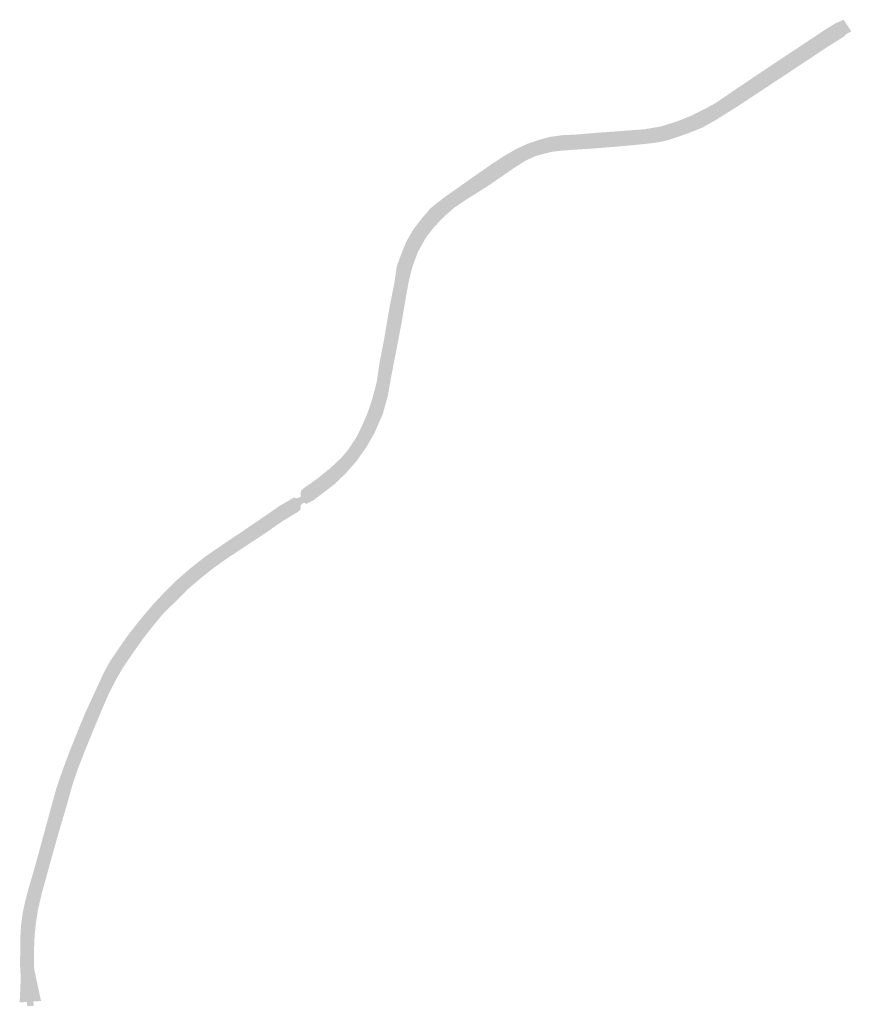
# Model space of a CAD drawing. Header units: metres. Extents: x 200208 to 204756, y 461621 to 464277.
# Tile 183 of 184: x 202990 to 203581, y 463576 to 464277. Entities that reach past the tile are written whole.
import ezdxf

# ---------------------------------------------------------------- set-up
doc = ezdxf.new("R2010")
doc.units = ezdxf.units.M
doc.layers.add('B-WE-OG-WATER_SLOOT-GA', color=7, linetype='Continuous', lineweight=18, true_color=0x70dbff, transparency=0.5)
doc.layers.add('B-WE-OG-WATER_SLOOT_TALUD-GA', color=7, linetype='Continuous', lineweight=18, true_color=0x9ee58b, transparency=0.5)

msp = doc.modelspace()

# ---------------------------------------------------------------- hatches: boundary and pattern name
at = {"layer": 'B-WE-OG-WATER_SLOOT-GA'}
h = msp.add_hatch(color=256, dxfattribs=at)
h.dxf.hatch_style = 1
edge = h.paths.add_edge_path()
edge.add_line((203181.923, 463925.339), (203189.493, 463931.654))
edge.add_line((203189.493, 463931.654), (203191.807, 463933.442))
edge.add_line((203191.807, 463933.442), (203195.533, 463934.087))
edge.add_line((203195.533, 463934.087), (203204.001, 463940.961))
edge.add_arc((203150.2099574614, 464025.6986552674), 100.3690513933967, 302.4071773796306, 323.169891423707)
edge.add_line((203230.547, 463965.533), (203239.748, 463979.698))
edge.add_arc((203135.9973887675, 464036.0410248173), 118.0623808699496, 331.4952919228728, 347.2838522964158)
edge.add_line((203251.164, 464010.053), (203254.759, 464029.987))
edge.add_line((203254.759, 464029.987), (203259.6, 464057.468))
edge.add_line((203259.6, 464057.468), (203264.039, 464082.058))
edge.add_line((203264.039, 464082.058), (203267.328, 464099.183))
edge.add_arc((203342.3757586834, 464081.3542968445), 77.13642939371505, 148.3979930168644, 166.6362689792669, ccw=False)
edge.add_arc((203348.1723855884, 464073.8851182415), 86.05165858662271, 128.7377348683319, 146.1841966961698, ccw=False)
edge.add_line((203294.325, 464141.007), (203300.046, 464145.195))
edge.add_line((203300.046, 464145.195), (203319.475, 464158.06))
edge.add_line((203319.475, 464158.06), (203335.488, 464168.868))
edge.add_line((203335.488, 464168.868), (203345.465, 464175.59))
edge.add_line((203345.465, 464175.59), (203347.745, 464176.936))
edge.add_line((203347.745, 464176.936), (203355.309, 464180.236))
edge.add_arc((203385.4417653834, 464103.8024928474), 82.15877655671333, 96.35762595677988, 111.51609560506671, ccw=False)
edge.add_line((203376.344, 464185.456), (203402.282, 464186.984))
edge.add_line((203402.282, 464186.984), (203427.059, 464189.122))
edge.add_line((203427.059, 464189.122), (203439.5, 464190.117))
edge.add_arc((203432.9847238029, 464259.5805193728), 69.7683979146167, 275.3583362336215, 291.8562085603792)
edge.add_arc((203417.6236055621, 464321.9880880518), 133.7104127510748, 288.0070309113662, 302.9455941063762)
edge.add_line((203490.341, 464209.78), (203509.3, 464222.423))
edge.add_line((203509.3, 464222.423), (203520.656, 464230.331))
edge.add_line((203520.656, 464230.331), (203540.074, 464242.348))
edge.add_line((203540.074, 464242.348), (203562.336, 464257.276))
edge.add_line((203562.336, 464257.276), (203572.933, 464264.553))
edge.add_line((203572.933, 464264.553), (203576.351, 464267.039))
edge.add_line((203576.351, 464267.039), (203580.582, 464269.486))
edge.add_line((203580.582, 464269.486), (203575.9, 464276.596))
edge.add_line((203575.9, 464276.596), (203563.565, 464268.143))
edge.add_line((203563.565, 464268.143), (203541.686, 464253.652))
edge.add_line((203541.686, 464253.652), (203522.59, 464241.071))
edge.add_line((203522.59, 464241.071), (203500.723, 464226.292))
edge.add_line((203500.723, 464226.292), (203484.464, 464215.638))
edge.add_line((203484.464, 464215.638), (203472.397, 464209.138))
edge.add_arc((203417.9630479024, 464317.2766421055), 121.0661846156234, 280.1817173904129, 296.71939844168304, ccw=False)
edge.add_line((203439.364, 464198.117), (203425.683, 464196.993))
edge.add_line((203425.683, 464196.993), (203405.903, 464195.312))
edge.add_line((203405.903, 464195.312), (203386.401, 464194.396))
edge.add_line((203386.401, 464194.396), (203373.753, 464193.175))
edge.add_arc((203378.1995886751, 464125.2342190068), 68.08613568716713, 93.74455411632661, 115.8433635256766)
edge.add_line((203348.52, 464186.511), (203338.455, 464180.467))
edge.add_line((203338.455, 464180.467), (203327.556, 464173.305))
edge.add_line((203327.556, 464173.305), (203311.413, 464162.899))
edge.add_line((203311.413, 464162.899), (203299.899, 464155.217))
edge.add_arc((203360.791913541, 464060.8530884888), 112.3053636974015, 122.8341023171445, 136.6131300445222)
edge.add_line((203279.176, 464137.998), (203274.417, 464132.094))
edge.add_arc((203326.7523617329, 464088.9561340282), 67.8223087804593, 140.5026576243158, 157.6833141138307)
edge.add_arc((203415.0041574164, 464061.7269971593), 160.0201054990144, 160.6643141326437, 167.6483753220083)
edge.add_line((203258.688, 464095.957), (203257.402, 464089.7))
edge.add_line((203257.402, 464089.7), (203254.467, 464073.115))
edge.add_line((203254.467, 464073.115), (203251.202, 464054.849))
edge.add_line((203251.202, 464054.849), (203248.029, 464038.18))
edge.add_line((203248.029, 464038.18), (203245.5, 464023.091))
edge.add_line((203245.5, 464023.091), (203244.131, 464015.035))
edge.add_line((203244.131, 464015.035), (203242.171, 464007.175))
edge.add_line((203242.171, 464007.175), (203238.837, 463996.647))
edge.add_line((203238.837, 463996.647), (203234.645, 463986.994))
edge.add_line((203234.645, 463986.994), (203230.198, 463978.398))
edge.add_line((203230.198, 463978.398), (203225.428, 463970.978))
edge.add_line((203225.428, 463970.978), (203221.046, 463965.517))
edge.add_arc((203143.1741685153, 464036.2062505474), 105.1712521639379, 305.99173151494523, 317.7679616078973, ccw=False)
edge.add_line((203204.98, 463951.112), (203201.201, 463948.671))
edge.add_line((203201.201, 463948.671), (203196.231, 463944.862))
edge.add_line((203196.231, 463944.862), (203194.194, 463942.913))
edge.add_line((203194.194, 463942.913), (203192.094, 463940.404))
edge.add_line((203192.094, 463940.404), (203189.505, 463937.502))
edge.add_line((203189.505, 463937.502), (203186.511, 463936.371))
edge.add_line((203186.511, 463936.371), (203182.826, 463934.992))
edge.add_line((203182.826, 463934.992), (203180.657, 463933.699))
edge.add_line((203180.657, 463933.699), (203173.209, 463928.937))
edge.add_line((203173.209, 463928.937), (203154.132, 463915.97))
edge.add_line((203154.132, 463915.97), (203138.426, 463905.143))
edge.add_line((203138.426, 463905.143), (203124.188, 463895.461))
edge.add_line((203124.188, 463895.461), (203110.505, 463884.59))
edge.add_line((203110.505, 463884.59), (203101.336, 463876.68))
edge.add_line((203101.336, 463876.68), (203094.507, 463870.035))
edge.add_line((203094.507, 463870.035), (203085.617, 463860.867))
edge.add_line((203085.617, 463860.867), (203077.453, 463851.315))
edge.add_line((203077.453, 463851.315), (203068.57, 463840.318))
edge.add_line((203068.57, 463840.318), (203062.134, 463831.318))
edge.add_line((203062.134, 463831.318), (203055.77, 463821.707))
edge.add_line((203055.77, 463821.707), (203051.211, 463814.043))
edge.add_line((203051.211, 463814.043), (203044.967, 463801.552))
edge.add_line((203044.967, 463801.552), (203038.879, 463788.069))
edge.add_line((203038.879, 463788.069), (203033.335, 463774.852))
edge.add_line((203033.335, 463774.852), (203027.802, 463761.127))
edge.add_line((203027.802, 463761.127), (203024.819, 463752.446))
edge.add_line((203024.819, 463752.446), (203021.474, 463744.15))
edge.add_line((203021.474, 463744.15), (203018.126, 463734.383))
edge.add_line((203018.126, 463734.383), (203014.177, 463720.447))
edge.add_line((203014.177, 463720.447), (203007.303, 463696.138))
edge.add_line((203007.303, 463696.138), (203000.711, 463674.311))
edge.add_line((203000.711, 463674.311), (202997.474, 463662.891))
edge.add_line((202997.474, 463662.891), (202994.664, 463650.355))
edge.add_line((202994.664, 463650.355), (202992.528, 463640.461))
edge.add_line((202992.528, 463640.461), (202991.829, 463633.807))
edge.add_line((202991.829, 463633.807), (202991.466, 463630.147))
edge.add_line((202991.466, 463630.147), (202991.726, 463613.126))
edge.add_line((202991.726, 463613.126), (202992.397, 463601.582))
edge.add_line((202992.397, 463601.582), (202992.447, 463599.132))
edge.add_line((202992.447, 463599.132), (202991.998, 463596.236))
edge.add_line((202991.998, 463596.236), (202991.641, 463582.482))
edge.add_arc((202996.5380866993, 463582.9180152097), 4.916458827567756, 185.0879496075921, 213.9967152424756)
edge.add_line((202992.462, 463580.169), (202994.617, 463578.208))
edge.add_line((202994.617, 463578.208), (202995.098, 463575.089))
edge.add_line((202995.098, 463575.089), (202999.784, 463575.485))
edge.add_line((202999.784, 463575.485), (202999.224, 463578.551))
edge.add_line((202999.224, 463578.551), (203003.186, 463578.72))
edge.add_line((203003.186, 463578.72), (202999.679, 463594.436))
edge.add_arc((203096.9741862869, 463613.631191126), 99.17060369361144, 176.2316220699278, 191.1604555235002, ccw=False)
edge.add_arc((203196.4090966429, 463605.3387806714), 198.9431321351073, 166.3427133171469, 175.7306955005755, ccw=False)
edge.add_line((203003.091, 463652.312), (203008.32, 463672.236))
edge.add_line((203008.32, 463672.236), (203014.956, 463695.486))
edge.add_line((203014.956, 463695.486), (203020.692, 463714.69))
edge.add_arc((203233.677135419, 463663.9201897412), 218.9526011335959, 159.7361703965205, 166.5924666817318, ccw=False)
edge.add_line((203028.276, 463739.753), (203035.123, 463758.093))
edge.add_line((203035.123, 463758.093), (203043.17, 463778.472))
edge.add_line((203043.17, 463778.472), (203049.187, 463791.432))
edge.add_line((203049.187, 463791.432), (203053.939, 463802.016))
edge.add_line((203053.939, 463802.016), (203059.729, 463812.555))
edge.add_line((203059.729, 463812.555), (203066.804, 463823.747))
edge.add_line((203066.804, 463823.747), (203070.077, 463828.923))
edge.add_line((203070.077, 463828.923), (203081.608, 463843.92))
edge.add_line((203081.608, 463843.92), (203090.952, 463855.167))
edge.add_line((203090.952, 463855.167), (203101.033, 463865.703))
edge.add_arc((203269.999646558, 463696.6590631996), 239.009581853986, 127.0690960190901, 134.9868986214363, ccw=False)
edge.add_line((203125.93, 463887.367), (203134.678, 463893.736))
edge.add_line((203134.678, 463893.736), (203162.102, 463911.993))
edge.add_line((203162.102, 463911.993), (203181.923, 463925.339))
at = {"layer": 'B-WE-OG-WATER_SLOOT_TALUD-GA'}
h = msp.add_hatch(color=256, dxfattribs=at)
h.dxf.hatch_style = 1
edge = h.paths.add_edge_path()
edge.add_arc((203360.791913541, 464060.8530884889), 112.3053636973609, 122.83410231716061, 136.6131300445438, ccw=False)
edge.add_line((203299.899, 464155.217), (203311.413, 464162.899))
edge.add_line((203311.413, 464162.899), (203327.556, 464173.305))
edge.add_line((203327.556, 464173.305), (203338.455, 464180.467))
edge.add_line((203338.455, 464180.467), (203348.52, 464186.511))
edge.add_arc((203378.1995886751, 464125.2342190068), 68.0861356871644, 93.74455411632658, 115.84336352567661, ccw=False)
edge.add_line((203373.753, 464193.175), (203386.401, 464194.396))
edge.add_line((203386.401, 464194.396), (203405.903, 464195.312))
edge.add_line((203405.903, 464195.312), (203425.683, 464196.993))
edge.add_line((203425.683, 464196.993), (203439.364, 464198.117))
edge.add_arc((203417.9630479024, 464317.2766421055), 121.0661846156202, 280.1817173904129, 296.719398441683)
edge.add_line((203472.397, 464209.138), (203484.464, 464215.638))
edge.add_line((203484.464, 464215.638), (203500.723, 464226.292))
edge.add_line((203500.723, 464226.292), (203522.59, 464241.071))
edge.add_line((203522.59, 464241.071), (203541.686, 464253.652))
edge.add_line((203541.686, 464253.652), (203563.565, 464268.143))
edge.add_line((203563.565, 464268.143), (203575.9, 464276.596))
edge.add_line((203575.9, 464276.596), (203575.645, 464276.984))
edge.add_line((203575.645, 464276.984), (203571.426, 464275.036))
edge.add_line((203571.426, 464275.036), (203570.664, 464274.915))
edge.add_line((203570.664, 464274.915), (203569.815, 464274.389))
edge.add_line((203569.815, 464274.389), (203562.595, 464269.913))
edge.add_line((203562.595, 464269.913), (203523.948, 464244.253))
edge.add_line((203523.948, 464244.253), (203497.072, 464226.216))
edge.add_line((203497.072, 464226.216), (203485, 464217.912))
edge.add_line((203485, 464217.912), (203476.387, 464213.175))
edge.add_line((203476.387, 464213.175), (203467.38, 464208.728))
edge.add_line((203467.38, 464208.728), (203456.502, 464204.381))
edge.add_line((203456.502, 464204.381), (203445.752, 464201.05))
edge.add_line((203445.752, 464201.05), (203433.938, 464199.016))
edge.add_line((203433.938, 464199.016), (203416.875, 464197.714))
edge.add_line((203416.875, 464197.714), (203400.704, 464196.562))
edge.add_line((203400.704, 464196.562), (203385.698, 464195.293))
edge.add_line((203385.698, 464195.293), (203375.166, 464194.787))
edge.add_line((203375.166, 464194.787), (203366.784, 464193.582))
edge.add_line((203366.784, 464193.582), (203358.294, 464191.288))
edge.add_line((203358.294, 464191.288), (203350.406, 464188.539))
edge.add_line((203350.406, 464188.539), (203342.347, 464184.74))
edge.add_line((203342.347, 464184.74), (203334.457, 464180.217))
edge.add_line((203334.457, 464180.217), (203325.111, 464174.079))
edge.add_line((203325.111, 464174.079), (203312.901, 464165.585))
edge.add_line((203312.901, 464165.585), (203299.121, 464155.845))
edge.add_line((203299.121, 464155.845), (203290.462, 464149.767))
edge.add_line((203290.462, 464149.767), (203281.762, 464142.74))
edge.add_line((203281.762, 464142.74), (203275.195, 464135.043))
edge.add_line((203275.195, 464135.043), (203269.364, 464127.35))
edge.add_line((203269.364, 464127.35), (203264.675, 464119.222))
edge.add_line((203264.675, 464119.222), (203260.696, 464109.458))
edge.add_line((203260.696, 464109.458), (203257.745, 464101.19))
edge.add_line((203257.745, 464101.19), (203256.077, 464089.446))
edge.add_line((203256.077, 464089.446), (203252.783, 464072.994))
edge.add_line((203252.783, 464072.994), (203248.953, 464050.389))
edge.add_line((203248.953, 464050.389), (203245.668, 464033.577))
edge.add_line((203245.668, 464033.577), (203243.426, 464018.502))
edge.add_line((203243.426, 464018.502), (203240.281, 464006.81))
edge.add_line((203240.281, 464006.81), (203237.991, 464000))
edge.add_line((203237.991, 464000), (203236.781, 463996.401))
edge.add_line((203236.781, 463996.401), (203232.877, 463987.544))
edge.add_line((203232.877, 463987.544), (203229.02, 463979.787))
edge.add_line((203229.02, 463979.787), (203223.369, 463971.204))
edge.add_line((203223.369, 463971.204), (203218.381, 463965.296))
edge.add_line((203218.381, 463965.296), (203210.885, 463958.243))
edge.add_line((203210.885, 463958.243), (203201.861, 463950.879))
edge.add_line((203201.861, 463950.879), (203195.836, 463946.555))
edge.add_line((203195.836, 463946.555), (203191.263, 463943.455))
edge.add_line((203191.263, 463943.455), (203189.689, 463941.817))
edge.add_line((203189.689, 463941.817), (203189.474, 463939.308))
edge.add_line((203189.474, 463939.308), (203189.505, 463937.502))
edge.add_line((203189.505, 463937.502), (203192.094, 463940.404))
edge.add_line((203192.094, 463940.404), (203194.194, 463942.913))
edge.add_line((203194.194, 463942.913), (203196.231, 463944.862))
edge.add_line((203196.231, 463944.862), (203201.201, 463948.671))
edge.add_line((203201.201, 463948.671), (203204.98, 463951.112))
edge.add_arc((203143.1741685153, 464036.2062505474), 105.171252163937, 305.9917315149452, 317.7679616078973)
edge.add_line((203221.046, 463965.517), (203225.428, 463970.978))
edge.add_line((203225.428, 463970.978), (203230.198, 463978.398))
edge.add_line((203230.198, 463978.398), (203234.645, 463986.994))
edge.add_line((203234.645, 463986.994), (203238.837, 463996.647))
edge.add_line((203238.837, 463996.647), (203242.171, 464007.175))
edge.add_line((203242.171, 464007.175), (203244.131, 464015.035))
edge.add_line((203244.131, 464015.035), (203245.5, 464023.091))
edge.add_line((203245.5, 464023.091), (203248.029, 464038.18))
edge.add_line((203248.029, 464038.18), (203251.202, 464054.849))
edge.add_line((203251.202, 464054.849), (203254.467, 464073.115))
edge.add_line((203254.467, 464073.115), (203257.402, 464089.7))
edge.add_line((203257.402, 464089.7), (203258.688, 464095.957))
edge.add_arc((203415.0041574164, 464061.7269971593), 160.0201054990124, 160.6643141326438, 167.6483753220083, ccw=False)
edge.add_arc((203326.7523617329, 464088.9561340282), 67.82230878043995, 140.5026576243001, 157.6833141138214, ccw=False)
edge.add_line((203274.417, 464132.094), (203279.176, 464137.998))
h = msp.add_hatch(color=256, dxfattribs=at)
h.dxf.hatch_style = 1
edge = h.paths.add_edge_path()
edge.add_line((203204.001, 463940.961), (203195.533, 463934.087))
edge.add_line((203195.533, 463934.087), (203191.807, 463933.442))
edge.add_line((203191.807, 463933.442), (203192.621, 463932.989))
edge.add_line((203192.621, 463932.989), (203193.449, 463932.527))
edge.add_line((203193.449, 463932.527), (203198.581, 463935.134))
edge.add_line((203198.581, 463935.134), (203204.994, 463939.95))
edge.add_line((203204.994, 463939.95), (203213.388, 463946.386))
edge.add_line((203213.388, 463946.386), (203221.173, 463953.848))
edge.add_line((203221.173, 463953.848), (203228.903, 463962.57))
edge.add_line((203228.903, 463962.57), (203236.238, 463972.963))
edge.add_line((203236.238, 463972.963), (203242.029, 463983.043))
edge.add_line((203242.029, 463983.043), (203247.829, 463996.385))
edge.add_line((203247.829, 463996.385), (203248.837, 464000))
edge.add_line((203248.837, 464000), (203251.409, 464009.219))
edge.add_line((203251.409, 464009.219), (203254.048, 464023.974))
edge.add_line((203254.048, 464023.974), (203257.305, 464040.754))
edge.add_line((203257.305, 464040.754), (203261.291, 464061.476))
edge.add_line((203261.291, 464061.476), (203264.018, 464077.86))
edge.add_line((203264.018, 464077.86), (203266.261, 464090.439))
edge.add_line((203266.261, 464090.439), (203268.909, 464101.002))
edge.add_line((203268.909, 464101.002), (203272.593, 464111.137))
edge.add_line((203272.593, 464111.137), (203278.314, 464121.603))
edge.add_line((203278.314, 464121.603), (203284.498, 464129.635))
edge.add_line((203284.498, 464129.635), (203292.337, 464137.642))
edge.add_line((203292.337, 464137.642), (203298.271, 464142.877))
edge.add_line((203298.271, 464142.877), (203305.83, 464148.085))
edge.add_line((203305.83, 464148.085), (203323.656, 464159.372))
edge.add_line((203323.656, 464159.372), (203341.06, 464171.338))
edge.add_line((203341.06, 464171.338), (203349.493, 464176.739))
edge.add_line((203349.493, 464176.739), (203356.641, 464179.996))
edge.add_line((203356.641, 464179.996), (203364.038, 464182.006))
edge.add_line((203364.038, 464182.006), (203368.713, 464183.114))
edge.add_line((203368.713, 464183.114), (203375.565, 464183.826))
edge.add_line((203375.565, 464183.826), (203381.679, 464184.323))
edge.add_line((203381.679, 464184.323), (203397.304, 464185.334))
edge.add_line((203397.304, 464185.334), (203416.128, 464186.813))
edge.add_line((203416.128, 464186.813), (203432.318, 464188.357))
edge.add_line((203432.318, 464188.357), (203442.266, 464189.515))
edge.add_line((203442.266, 464189.515), (203450.569, 464191.225))
edge.add_line((203450.569, 464191.225), (203457.57, 464193.525))
edge.add_line((203457.57, 464193.525), (203465.864, 464196.512))
edge.add_line((203465.864, 464196.512), (203475.25, 464200.234))
edge.add_line((203475.25, 464200.234), (203485.055, 464205.801))
edge.add_line((203485.055, 464205.801), (203499.455, 464214.816))
edge.add_line((203499.455, 464214.816), (203526.134, 464232.42))
edge.add_line((203526.134, 464232.42), (203565.146, 464258.239))
edge.add_line((203565.146, 464258.239), (203576.455, 464265.365))
edge.add_line((203576.455, 464265.365), (203577.096, 464266.442))
edge.add_line((203577.096, 464266.442), (203581.118, 464268.671))
edge.add_line((203581.118, 464268.671), (203580.582, 464269.486))
edge.add_line((203580.582, 464269.486), (203576.351, 464267.039))
edge.add_line((203576.351, 464267.039), (203572.933, 464264.553))
edge.add_line((203572.933, 464264.553), (203562.336, 464257.276))
edge.add_line((203562.336, 464257.276), (203540.074, 464242.348))
edge.add_line((203540.074, 464242.348), (203520.656, 464230.331))
edge.add_line((203520.656, 464230.331), (203509.3, 464222.423))
edge.add_line((203509.3, 464222.423), (203490.341, 464209.78))
edge.add_arc((203417.6236055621, 464321.9880880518), 133.7104127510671, 288.0070309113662, 302.94559410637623, ccw=False)
edge.add_arc((203432.9847238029, 464259.5805193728), 69.76839791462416, 275.3583362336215, 291.8562085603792, ccw=False)
edge.add_line((203439.5, 464190.117), (203427.059, 464189.122))
edge.add_line((203427.059, 464189.122), (203402.282, 464186.984))
edge.add_line((203402.282, 464186.984), (203376.344, 464185.456))
edge.add_arc((203385.4417653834, 464103.8024928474), 82.15877655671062, 96.35762595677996, 111.5160956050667)
edge.add_line((203355.309, 464180.236), (203347.745, 464176.936))
edge.add_line((203347.745, 464176.936), (203345.465, 464175.59))
edge.add_line((203345.465, 464175.59), (203335.488, 464168.868))
edge.add_line((203335.488, 464168.868), (203319.475, 464158.06))
edge.add_line((203319.475, 464158.06), (203300.046, 464145.195))
edge.add_line((203300.046, 464145.195), (203294.325, 464141.007))
edge.add_arc((203348.1723855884, 464073.8851182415), 86.05165858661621, 128.7377348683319, 146.1841966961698)
edge.add_arc((203342.3757586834, 464081.3542968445), 77.13642939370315, 148.3979930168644, 166.6362689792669)
edge.add_line((203267.328, 464099.183), (203264.039, 464082.058))
edge.add_line((203264.039, 464082.058), (203259.6, 464057.468))
edge.add_line((203259.6, 464057.468), (203254.759, 464029.987))
edge.add_line((203254.759, 464029.987), (203251.164, 464010.053))
edge.add_arc((203135.9973887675, 464036.0410248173), 118.0623808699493, 331.4952919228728, 347.28385229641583, ccw=False)
edge.add_line((203239.748, 463979.698), (203230.547, 463965.533))
edge.add_arc((203150.2099574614, 464025.6986552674), 100.3690513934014, 302.4071773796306, 323.169891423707, ccw=False)
h = msp.add_hatch(color=256, dxfattribs=at)
h.dxf.hatch_style = 1
edge = h.paths.add_edge_path()
edge.add_arc((202996.5380866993, 463582.9180152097), 4.91645882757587, 185.0879496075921, 213.9967152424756, ccw=False)
edge.add_line((202991.641, 463582.482), (202991.998, 463596.236))
edge.add_line((202991.998, 463596.236), (202992.447, 463599.132))
edge.add_line((202992.447, 463599.132), (202992.397, 463601.582))
edge.add_line((202992.397, 463601.582), (202991.726, 463613.126))
edge.add_line((202991.726, 463613.126), (202991.466, 463630.147))
edge.add_line((202991.466, 463630.147), (202991.829, 463633.807))
edge.add_line((202991.829, 463633.807), (202992.528, 463640.461))
edge.add_line((202992.528, 463640.461), (202994.664, 463650.355))
edge.add_line((202994.664, 463650.355), (202997.474, 463662.891))
edge.add_line((202997.474, 463662.891), (203000.711, 463674.311))
edge.add_line((203000.711, 463674.311), (203007.303, 463696.138))
edge.add_line((203007.303, 463696.138), (203014.177, 463720.447))
edge.add_line((203014.177, 463720.447), (203018.126, 463734.383))
edge.add_line((203018.126, 463734.383), (203021.474, 463744.15))
edge.add_line((203021.474, 463744.15), (203024.819, 463752.446))
edge.add_line((203024.819, 463752.446), (203027.802, 463761.127))
edge.add_line((203027.802, 463761.127), (203033.335, 463774.852))
edge.add_line((203033.335, 463774.852), (203038.879, 463788.069))
edge.add_line((203038.879, 463788.069), (203044.967, 463801.552))
edge.add_line((203044.967, 463801.552), (203051.211, 463814.043))
edge.add_line((203051.211, 463814.043), (203055.77, 463821.707))
edge.add_line((203055.77, 463821.707), (203062.134, 463831.318))
edge.add_line((203062.134, 463831.318), (203068.57, 463840.318))
edge.add_line((203068.57, 463840.318), (203077.453, 463851.315))
edge.add_line((203077.453, 463851.315), (203085.617, 463860.867))
edge.add_line((203085.617, 463860.867), (203094.507, 463870.035))
edge.add_line((203094.507, 463870.035), (203101.336, 463876.68))
edge.add_line((203101.336, 463876.68), (203110.505, 463884.59))
edge.add_line((203110.505, 463884.59), (203124.188, 463895.461))
edge.add_line((203124.188, 463895.461), (203138.426, 463905.143))
edge.add_line((203138.426, 463905.143), (203154.132, 463915.97))
edge.add_line((203154.132, 463915.97), (203173.209, 463928.937))
edge.add_line((203173.209, 463928.937), (203180.657, 463933.699))
edge.add_line((203180.657, 463933.699), (203182.826, 463934.992))
edge.add_line((203182.826, 463934.992), (203186.511, 463936.371))
edge.add_line((203186.511, 463936.371), (203184.845, 463937.074))
edge.add_line((203184.845, 463937.074), (203173.753, 463930.638))
edge.add_line((203173.753, 463930.638), (203165.918, 463925.143))
edge.add_line((203165.918, 463925.143), (203152.449, 463915.958))
edge.add_line((203152.449, 463915.958), (203134.768, 463903.99))
edge.add_line((203134.768, 463903.99), (203121.51, 463894.981))
edge.add_line((203121.51, 463894.981), (203111.172, 463886.736))
edge.add_line((203111.172, 463886.736), (203101.331, 463878.247))
edge.add_line((203101.331, 463878.247), (203092.375, 463869.404))
edge.add_line((203092.375, 463869.404), (203083.941, 463860.307))
edge.add_line((203083.941, 463860.307), (203075.424, 463850.243))
edge.add_line((203075.424, 463850.243), (203066.629, 463839.045))
edge.add_line((203066.629, 463839.045), (203065.533, 463837.481))
edge.add_line((203065.533, 463837.481), (203060.239, 463829.925))
edge.add_line((203060.239, 463829.925), (203054.206, 463821.02))
edge.add_line((203054.206, 463821.02), (203049.392, 463812.266))
edge.add_line((203049.392, 463812.266), (203044.038, 463800.662))
edge.add_line((203044.038, 463800.662), (203036.462, 463784.289))
edge.add_line((203036.462, 463784.289), (203031.263, 463771.716))
edge.add_line((203031.263, 463771.716), (203024.594, 463755.124))
edge.add_line((203024.594, 463755.124), (203018.768, 463739.242))
edge.add_line((203018.768, 463739.242), (203015.612, 463729.724))
edge.add_line((203015.612, 463729.724), (203011.065, 463713.263))
edge.add_line((203011.065, 463713.263), (203004.598, 463689.482))
edge.add_line((203004.598, 463689.482), (202999.946, 463672.596))
edge.add_line((202999.946, 463672.596), (202995.853, 463658.615))
edge.add_line((202995.853, 463658.615), (202993.413, 463649.303))
edge.add_line((202993.413, 463649.303), (202991.736, 463641.292))
edge.add_line((202991.736, 463641.292), (202990.739, 463634.069))
edge.add_line((202990.739, 463634.069), (202990.152, 463625.699))
edge.add_line((202990.152, 463625.699), (202989.986, 463615.715))
edge.add_line((202989.986, 463615.715), (202989.924, 463603.954))
edge.add_line((202989.924, 463603.954), (202990.368, 463595.612))
edge.add_line((202990.368, 463595.612), (202989.991, 463585.76))
edge.add_line((202989.991, 463585.76), (202989.627, 463578.559))
edge.add_line((202989.627, 463578.559), (202989.643, 463577.789))
edge.add_line((202989.643, 463577.789), (202991.028, 463577.906))
edge.add_line((202991.028, 463577.906), (202994.617, 463578.208))
edge.add_line((202994.617, 463578.208), (202992.462, 463580.169))
h = msp.add_hatch(color=256, dxfattribs=at)
h.dxf.hatch_style = 1
edge = h.paths.add_edge_path()
edge.add_line((203189.247, 463928.697), (203189.443, 463929.477))
edge.add_line((203189.443, 463929.477), (203189.473, 463930.799))
edge.add_line((203189.473, 463930.799), (203189.493, 463931.654))
edge.add_line((203189.493, 463931.654), (203181.923, 463925.339))
edge.add_line((203181.923, 463925.339), (203162.102, 463911.993))
edge.add_line((203162.102, 463911.993), (203134.678, 463893.736))
edge.add_line((203134.678, 463893.736), (203125.93, 463887.367))
edge.add_arc((203269.999646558, 463696.6590631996), 239.0095818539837, 127.0690960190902, 134.9868986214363)
edge.add_line((203101.033, 463865.703), (203090.952, 463855.167))
edge.add_line((203090.952, 463855.167), (203081.608, 463843.92))
edge.add_line((203081.608, 463843.92), (203070.077, 463828.923))
edge.add_line((203070.077, 463828.923), (203066.804, 463823.747))
edge.add_line((203066.804, 463823.747), (203059.729, 463812.555))
edge.add_line((203059.729, 463812.555), (203053.939, 463802.016))
edge.add_line((203053.939, 463802.016), (203049.187, 463791.432))
edge.add_line((203049.187, 463791.432), (203043.17, 463778.472))
edge.add_line((203043.17, 463778.472), (203035.123, 463758.093))
edge.add_line((203035.123, 463758.093), (203028.276, 463739.753))
edge.add_arc((203233.6771354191, 463663.9201897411), 218.9526011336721, 159.7361703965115, 166.5924666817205)
edge.add_line((203020.692, 463714.69), (203014.956, 463695.486))
edge.add_line((203014.956, 463695.486), (203008.32, 463672.236))
edge.add_line((203008.32, 463672.236), (203003.091, 463652.312))
edge.add_arc((203196.4090966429, 463605.3387806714), 198.9431321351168, 166.3427133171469, 175.7306955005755)
edge.add_arc((203096.9741862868, 463613.631191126), 99.17060369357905, 176.2316220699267, 191.1604555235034)
edge.add_line((202999.679, 463594.436), (203003.1858830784, 463578.7205239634))
edge.add_line((203003.1858830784, 463578.7205239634), (203004.794, 463578.789))
edge.add_line((203004.794, 463578.789), (203004.795, 463578.953))
edge.add_line((203004.795, 463578.953), (203003.368, 463585.506))
edge.add_line((203003.368, 463585.506), (203001.438, 463594.353))
edge.add_line((203001.438, 463594.353), (202999.984, 463601.521))
edge.add_line((202999.984, 463601.521), (202999.691, 463607.725))
edge.add_line((202999.691, 463607.725), (202999.847, 463616.259))
edge.add_line((202999.847, 463616.259), (203000.222, 463625.274))
edge.add_line((203000.222, 463625.274), (203001.035, 463633.349))
edge.add_line((203001.035, 463633.349), (203002.674, 463644.069))
edge.add_line((203002.674, 463644.069), (203005.413, 463655.74))
edge.add_line((203005.413, 463655.74), (203012.244, 463680.572))
edge.add_line((203012.244, 463680.572), (203017.091, 463697.724))
edge.add_line((203017.091, 463697.724), (203022.696, 463716.731))
edge.add_line((203022.696, 463716.731), (203027.124, 463732.531))
edge.add_line((203027.124, 463732.531), (203031.043, 463744.133))
edge.add_line((203031.043, 463744.133), (203036.008, 463756.887))
edge.add_line((203036.008, 463756.887), (203041.707, 463770.914))
edge.add_line((203041.707, 463770.914), (203047.674, 463785.179))
edge.add_line((203047.674, 463785.179), (203052.927, 463797.247))
edge.add_line((203052.927, 463797.247), (203057.622, 463806.511))
edge.add_line((203057.622, 463806.511), (203062.785, 463815.588))
edge.add_line((203062.785, 463815.588), (203069.46, 463825.392))
edge.add_line((203069.46, 463825.392), (203077.402, 463836.641))
edge.add_line((203077.402, 463836.641), (203084.758, 463846.066))
edge.add_line((203084.758, 463846.066), (203092.212, 463855.044))
edge.add_line((203092.212, 463855.044), (203100.707, 463863.188))
edge.add_line((203100.707, 463863.188), (203108.828, 463871.459))
edge.add_line((203108.828, 463871.459), (203117.941, 463879.264))
edge.add_line((203117.941, 463879.264), (203127.986, 463887.236))
edge.add_line((203127.986, 463887.236), (203137.263, 463893.797))
edge.add_line((203137.263, 463893.797), (203150.622, 463902.634))
edge.add_line((203150.622, 463902.634), (203164.86, 463912.07))
edge.add_line((203164.86, 463912.07), (203177.429, 463920.768))
edge.add_line((203177.429, 463920.768), (203187.207, 463926.634))
edge.add_line((203187.207, 463926.634), (203189.126, 463928.214))
edge.add_line((203189.126, 463928.214), (203189.247, 463928.697))

doc.saveas('drawing.dxf')
